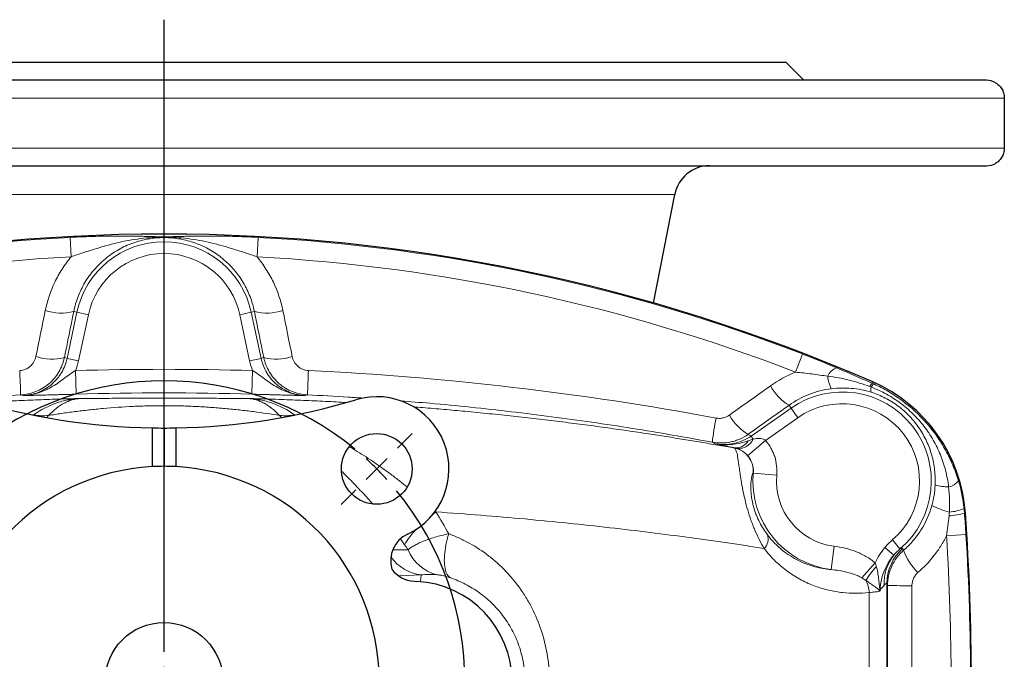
# Model space of a CAD drawing. Header units: millimetres. Extents: x -342 to 561, y -507 to 471.
# Tile 4 of 15: x -218 to -51, y -393 to -284. Entities that reach past the tile are written whole.
import ezdxf

# ---------------------------------------------------------------- set-up
doc = ezdxf.new("R2010")
doc.units = ezdxf.units.MM
doc.layers.add('FORMAT', color=7, linetype='Continuous')

# ---------------------------------------------------------------- blocks, each defined once
blk = doc.blocks.new('SW_CENTERMARKSYMBOL_2')
at = {"layer": 'FORMAT', "color": 0}
blk.add_line((0, 5), (0, 112.29), dxfattribs=at)
blk = doc.blocks.new('SW_CENTERMARKSYMBOL_3')
at = {"layer": 'FORMAT', "color": 0}
for p, q in [((-75.66, 3.54), (-78.14, 6.01)), ((3.54, 3.54), (6.01, 6.01)), ((-72.12, 0), (-73.89, 1.77)), ((-36.06, -31.06), (-36.06, 2.5)), ((0, 0), (1.77, 1.77)), ((0, 0), (-1.77, -1.77)), ((-72.12, 0), (-70.36, -1.77)), ((-68.59, -3.54), (-66.11, -6.01)), ((-3.54, -3.54), (-6.01, -6.01)), ((-36.06, -36.06), (-36.06, -33.56)), ((-41.06, -36.06), (-74.62, -36.06)), ((-36.06, -36.06), (-38.56, -36.06)), ((-36.06, -36.06), (-36.06, -38.56)), ((-36.06, -36.06), (-33.56, -36.06)), ((-31.06, -36.06), (2.5, -36.06)), ((-36.06, -41.06), (-36.06, -74.62)), ((-68.59, -68.59), (-66.11, -66.11)), ((-3.54, -68.59), (-6.01, -66.11)), ((-72.12, -72.12), (-70.36, -70.36)), ((0, -72.12), (-1.77, -70.36)), ((-72.12, -72.12), (-73.89, -73.89)), ((0, -72.12), (1.77, -73.89)), ((-75.66, -75.66), (-78.14, -78.14)), ((3.54, -75.66), (6.01, -78.14))]:
    blk.add_line(p, q, dxfattribs=at)
for start, end in [(50.6172, 129.3828), (132.1914, 135), (45, 47.8086), (42.1914, 45), (135, 137.8086), (140.6172, 219.3828), (320.6172, 39.3828), (222.1914, 225), (315, 317.8086), (225, 227.8086), (312.1914, 315), (230.6172, 309.3828)]:
    blk.add_arc((-36.06, -36.06), 51, start, end, dxfattribs=at)

msp = doc.modelspace()

# ---------------------------------------------------------------- linework, layer by layer
at = {"color": 7, "linetype": 'Continuous', "lineweight": 25}
for p, q in [((-88.47, -291.77), (-299.47, -291.77)), ((-85.47, -294.77), (-88.47, -291.77)), ((-54.47, -294.77), (-333.47, -294.77)), ((-51.47, -297.77), (-51.47, -306.27)), ((-333.47, -309.27), (-54.47, -309.27)), ((-110.94, -332.56), (-107.35, -314.12)), ((-195.97, -353.75), (-195.97, -360.32)), ((-193.97, -353.77), (-193.97, -360.27)), ((-191.97, -353.75), (-191.97, -360.32)), ((-151.56, -379.77), (-151.08, -379.79))]:
    msp.add_line(p, q, dxfattribs=at)
at = {"color": 8, "linetype": 'Continuous', "lineweight": 18}
for p, q in [((-336.46, -297.77), (-51.47, -297.77)), ((-51.47, -306.27), (-336.46, -306.27)), ((-107.35, -314.12), (-280.58, -314.12)), ((-209.73, -324.72), (-209.91, -321.43)), ((-193.97, -321.38), (-193.97, -321.31)), ((-178.2, -324.72), (-178.02, -321.43)), ((-208.75, -334.12), (-210.42, -341.95)), ((-208.75, -334.12), (-209.28, -334.01)), ((-208.75, -334.12), (-206.8, -334.54)), ((-208.46, -342.36), (-206.8, -334.54)), ((-179.18, -334.12), (-181.13, -334.54)), ((-179.47, -342.36), (-181.13, -334.54)), ((-179.18, -334.12), (-178.65, -334.01)), ((-179.18, -334.12), (-177.51, -341.95)), ((-210.42, -341.95), (-208.46, -342.36)), ((-177.51, -341.95), (-179.47, -342.36)), ((-86.88, -344.29), (-85.69, -341.21)), ((-208.97, -344.03), (-208.86, -348.03)), ((-178.96, -344.03), (-179.07, -348.03)), ((-73.79, -345.95), (-73.89, -346.17)), ((-73.79, -345.95), (-73.79, -345.95)), ((-218.29, -348.15), (-217.87, -348.27)), ((-169.64, -348.15), (-170.06, -348.27)), ((-94.42, -355.13), (-87.64, -350.38)), ((-87.64, -350.38), (-87.98, -349.9)), ((-87.64, -350.38), (-86.49, -352.02)), ((-216.09, -351.54), (-216.12, -351.56)), ((-213.87, -351.98), (-213.54, -351.64)), ((-174.05, -351.99), (-174.39, -351.64)), ((-86.49, -352.02), (-91.98, -355.86)), ((-94.42, -355.13), (-94.05, -355.65)), ((-100.5, -356.44), (-100.99, -356.18)), ((-97.26, -357.16), (-97.18, -357.14)), ((-95, -358.47), (-91.98, -355.86)), ((-94.04, -361.44), (-94.05, -361.44)), ((-94.04, -361.44), (-90.06, -361.79)), ((-148, -367.9), (-147.88, -368.01)), ((-58.08, -368.18), (-58.23, -368.2)), ((-58.08, -368.18), (-58.08, -368.18)), ((-61.27, -372.06), (-57.97, -371.86)), ((-153.17, -373.58), (-153.89, -372.6)), ((-80.84, -377.79), (-80.34, -373.82)), ((-69.17, -374.28), (-70.46, -372.76)), ((-70.21, -375.32), (-71.73, -374.04)), ((-68.71, -374.21), (-68.56, -374.52)), ((-75.65, -379.2), (-73.38, -376.67)), ((-150.38, -378.7), (-154.18, -378.85)), ((-150.38, -378.7), (-150.48, -379.83)), ((-71.38, -413.38), (-71.38, -380.16)), ((-74.39, -381.68), (-74.39, -411.85))]:
    msp.add_line(p, q, dxfattribs=at)
at = {"color": 8, "linetype": 'Continuous', "lineweight": 18, "flags": 128}
for points in [[(-148.39, -368.43), (-148.34, -368.39), (-147.88, -368.01)], [(-145.7, -371.72), (-145.83, -372.2), (-145.96, -372.68), (-146.07, -373.15), (-146.17, -373.62), (-146.25, -374.08), (-146.32, -374.53), (-146.37, -374.97), (-146.41, -375.4), (-146.43, -375.81), (-146.44, -376.21), (-146.43, -376.58), (-146.41, -376.94), (-146.37, -377.28), (-146.32, -377.6), (-146.25, -377.89), (-146.17, -378.16), (-146.07, -378.4), (-145.96, -378.62), (-145.84, -378.81), (-145.7, -378.97), (-145.56, -379.1), (-145.4, -379.2)], [(-71.27, -380.5), (-71.29, -380.43), (-71.38, -380.16)]]:
    msp.add_lwpolyline(points, dxfattribs=at)
at = {"color": 7, "linetype": 'Continuous', "lineweight": 25}
for centre, radius in [((-157.9, -360.71), 6), ((-193.97, -396.77), 10)]:
    msp.add_circle(centre, radius, dxfattribs=at)
for centre, radius, start, end in [((-54.47, -297.77), 3, 60.0029, 90), ((-54.47, -306.27), 3, 270, 300.0294), ((-101.47, -315.27), 6, 90, 169), ((-193.97, -621.17), 300.31, 66.4115, 113.5885), ((-84.32, -370.06), 26.31, 4.0947, 66.4115), ((-193.97, -240.96), 112.81, 253.2398, 268.9841), ((-193.97, -240.96), 112.81, 271.0159, 286.7602), ((-157.9, -360.71), 12.25, 295.2501, 106.7602), ((-193.97, -240.96), 112.81, 268.9841, 270), ((-193.97, -240.96), 112.81, 270, 271.0159), ((-193.97, -396.77), 36.5, 93.1411, 266.8589), ((-193.97, -396.77), 36.5, 90, 93.1411), ((-193.97, -396.77), 36.5, 86.8589, 90), ((-193.97, -396.77), 36.5, 273.1411, 86.8589), ((-457.37, -396.77), 400.31, 355.9053, 4.0947), ((-150.54, -376.31), 5, 115.2501, 196.3985), ((-151.3, -374.77), 5, 216.1056, 267), ((-151.97, -396.77), 17, 273, 87)]:
    msp.add_arc(centre, radius, start, end, dxfattribs=at)
at = {"color": 8, "linetype": 'Continuous', "lineweight": 18}
for centre, radius, start, end in [((-193.97, -621.17), 300.31, 66.4115, 113.5885), ((-193.97, -621.17), 300.17, 93.0444, 111.1435), ((-193.97, -337.27), 15.12, 12, 168), ((-193.97, -621.17), 300.17, 68.8565, 86.9556), ((-193.97, -621.17), 296.87, 93.0444, 111.1435), ((-193.97, -337.27), 13.12, 12, 168), ((-193.97, -621.17), 296.87, 68.8565, 86.9556), ((-211.4, -325.68), 8.59, 251.648, 284.267), ((-176.53, -325.68), 8.59, 255.733, 288.352), ((-212.98, -333.48), 8.6, 251.6658, 284.2321), ((-174.95, -333.48), 8.6, 255.7679, 288.3342), ((-193.97, -852.27), 508.46, 88.3085, 91.6915), ((-79.15, -345.89), 2.43, 107.8825, 158.3993), ((-364.5, -351.9), 146.26, 1.4723, 3.0909), ((-23.43, -351.9), 146.26, 176.9091, 178.5277), ((-75.06, -344.35), 6.38, 185.7269, 205.5377), ((-83.19, -342.11), 9.15, 209.6043, 238.4653), ((-72.57, -347.49), 1.86, 135.0336, 156.337), ((-72.54, -347.29), 1.56, 163.1087, 195.6003), ((-72.57, -347.5), 1.6, 131.0636, 155.4694), ((-84.32, -370.06), 26.31, 4.0947, 66.4115), ((-193.97, -852.27), 504.46, 88.3085, 91.6915), ((-78.97, -362.77), 15.12, 310.3894, 125), ((-78.97, -362.77), 13.12, 310.3894, 125), ((-214.48, -342.41), 9.28, 259.9569, 275.767), ((-173.45, -342.41), 9.28, 264.233, 280.0431), ((-61.78, -360.17), 39.41, 168.1612, 174.1869), ((-90.09, -347.03), 9.21, 209.6646, 238.2455), ((-96.56, -354.5), 2.76, 265.1823, 335.2976), ((-98.04, -361.09), 4, 354.9895, 78.8991), ((-97.02, -354.66), 2.49, 266.316, 328.96), ((-78.97, -362.77), 15.13, 174.96, 262.902), ((-78.97, -362.77), 11.14, 174.96, 262.902), ((-60.7, -353.35), 10.42, 256.0811, 268.7972), ((-61.53, -360.95), 2.89, 282.2516, 322.3465), ((-57.67, -354.94), 13.45, 243.0691, 256.5811), ((-61.08, -359.66), 9, 271.4815, 288.4466), ((-61.13, -360.92), 7.11, 272.7253, 293.511), ((-457.37, -396.77), 400.31, 355.9053, 4.0947), ((-143.35, -378.98), 11.21, 133.9098, 151.1957), ((-93.8, -372.59), 2.27, 314.6346, 18.4498), ((-457.37, -396.77), 396.87, 356.431, 3.569), ((-457.37, -396.77), 400.17, 356.431, 3.569), ((-149.51, -371.42), 7.33, 215.2119, 263.1466), ((-145.85, -371.61), 7.3, 202.8034, 254.7893), ((-64.11, -380.09), 7.74, 142.0045, 182.6917), ((-63.39, -380.17), 7.99, 131.7818, 179.9304), ((-59.48, -371.33), 9.62, 199.3441, 226.3851), ((-63.39, -386.37), 13.37, 137.0344, 149.7049), ((-79.47, -381.92), 5.08, 2.6855, 26.957), ((-67.98, -240.12), 140.41, 268.6565, 270.3426)]:
    msp.add_arc(centre, radius, start, end, dxfattribs=at)
for centre, major_axis, ratio, start_param, end_param in [((-358.08, -817.38), (516.21, -109.72), 0.942905, 1.484308, 1.485203), ((-29.85, -817.38), (516.21, 109.72), 0.942905, 1.656389, 1.657284), ((-273.89, -738.13), (-253.72, 362.35), 0.942905, 5.209095, 5.210442), ((-84.37, -397.82), (12.98, 17.67), 0.038842, 0.215972, 0.371353)]:
    msp.add_ellipse(centre, major_axis=major_axis, ratio=ratio, start_param=start_param, end_param=end_param, dxfattribs=at)
at = {"color": 7, "linetype": 'Continuous', "lineweight": 25}
for points, knots in [([(-52.97, -295.17), (-52.77, -295.28), (-52.59, -295.42), (-52.33, -295.66), (-52.24, -295.75), (-52.09, -295.94), (-52.01, -296.05), (-51.87, -296.27), (-51.8, -296.38), (-51.69, -296.63), (-51.64, -296.77), (-51.56, -297.04), (-51.53, -297.18), (-51.48, -297.47), (-51.47, -297.62), (-51.47, -297.77)], [0, 0, 0, 0, 0.25, 0.25, 0.375, 0.375, 0.5, 0.5, 0.625, 0.625, 0.75, 0.75, 0.875, 0.875, 1, 1, 1, 1]), ([(-51.47, -306.27), (-51.47, -306.42), (-51.48, -306.57), (-51.53, -306.85), (-51.56, -307), (-51.64, -307.27), (-51.69, -307.4), (-51.8, -307.65), (-51.87, -307.77), (-52.08, -308.1), (-52.24, -308.29), (-52.58, -308.62), (-52.77, -308.75), (-52.97, -308.87)], [0, 0, 0, 0, 0.125, 0.125, 0.25, 0.25, 0.375, 0.375, 0.5, 0.5, 0.75, 0.75, 1, 1, 1, 1]), ([(-72.56, -381.34), (-72.57, -381.38), (-72.58, -381.41), (-72.62, -381.46), (-72.64, -381.47), (-72.66, -381.48)], [0, 0, 0, 0, 0.5, 0.5, 1, 1, 1, 1]), ([(-72.56, -381.34), (-72.55, -381.29), (-72.54, -381.24), (-72.53, -381.19), (-72.53, -381.18), (-72.53, -381.17), (-72.53, -381.17)], [0.0001474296, 0.0001474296, 0.0001474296, 0.0001474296, 0.0003204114, 0.0003204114, 0.0003204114, 0.0003399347, 0.0003399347, 0.0003399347, 0.0003399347])]:
    msp.add_open_spline(points, degree=3, knots=knots, dxfattribs=at)
at = {"color": 8, "linetype": 'Continuous', "lineweight": 18}
for points, knots in [([(-193.97, -321.31), (-194.15, -321.31), (-194.33, -321.31), (-194.68, -321.31), (-194.85, -321.31), (-195.34, -321.3), (-195.65, -321.29), (-196.27, -321.27), (-196.58, -321.26), (-197.19, -321.25), (-197.49, -321.24), (-198.41, -321.23), (-199.04, -321.22), (-200.3, -321.2), (-200.94, -321.2), (-202.89, -321.2), (-204.22, -321.22), (-206.31, -321.27), (-207.01, -321.3), (-208.46, -321.35), (-209.18, -321.39), (-209.91, -321.43)], [0, 0, 0, 0, 0.03125, 0.03125, 0.0625, 0.0625, 0.125, 0.125, 0.1875, 0.1875, 0.25, 0.25, 0.375, 0.375, 0.5, 0.5, 0.75, 0.75, 0.875, 0.875, 1, 1, 1, 1]), ([(-209.73, -324.72), (-209.08, -324.49), (-208.43, -324.27), (-207.12, -323.84), (-206.47, -323.63), (-204.52, -323.03), (-203.22, -322.66), (-201.27, -322.2), (-200.62, -322.06), (-199.31, -321.82), (-198.65, -321.71), (-197.34, -321.55), (-196.68, -321.48), (-195.67, -321.42), (-195.33, -321.4), (-194.65, -321.38), (-194.31, -321.38), (-193.97, -321.38)], [0, 0, 0, 0, 0.125, 0.125, 0.25, 0.25, 0.5, 0.5, 0.625, 0.625, 0.75, 0.75, 0.875, 0.875, 0.9375, 0.9375, 1, 1, 1, 1]), ([(-209.28, -334.01), (-209.11, -333.14), (-208.86, -332.29), (-208.23, -330.65), (-207.85, -329.86), (-207.16, -328.71), (-206.92, -328.33), (-206.4, -327.61), (-206.12, -327.26), (-205.26, -326.25), (-204.62, -325.62), (-203.23, -324.47), (-202.49, -323.96), (-200.94, -323.08), (-200.12, -322.7), (-198.41, -322.08), (-197.54, -321.85), (-195.77, -321.54), (-194.88, -321.46), (-193.05, -321.46), (-192.15, -321.54), (-190.82, -321.77), (-190.38, -321.87), (-189.51, -322.1), (-189.07, -322.24), (-187.8, -322.7), (-186.98, -323.08), (-185.44, -323.96), (-184.7, -324.47), (-183.31, -325.62), (-182.67, -326.25), (-181.52, -327.6), (-181, -328.32), (-180.08, -329.86), (-179.7, -330.65), (-179.07, -332.29), (-178.82, -333.14), (-178.65, -334.01)], [0, 0, 0, 0, 0.0625, 0.0625, 0.125, 0.125, 0.15625, 0.15625, 0.1875, 0.1875, 0.25, 0.25, 0.3125, 0.3125, 0.375, 0.375, 0.4375, 0.4375, 0.5, 0.5, 0.5625, 0.5625, 0.59375, 0.59375, 0.625, 0.625, 0.6875, 0.6875, 0.75, 0.75, 0.8125, 0.8125, 0.875, 0.875, 0.9375, 0.9375, 1, 1, 1, 1]), ([(-193.97, -321.31), (-193.78, -321.31), (-193.6, -321.31), (-193.25, -321.31), (-193.08, -321.31), (-192.59, -321.3), (-192.28, -321.29), (-191.66, -321.27), (-191.35, -321.26), (-190.74, -321.25), (-190.44, -321.24), (-189.52, -321.23), (-188.9, -321.22), (-187.63, -321.2), (-186.99, -321.2), (-185.04, -321.2), (-183.71, -321.22), (-181.62, -321.27), (-180.92, -321.3), (-179.47, -321.35), (-178.75, -321.39), (-178.02, -321.43)], [0, 0, 0, 0, 0.03125, 0.03125, 0.0625, 0.0625, 0.125, 0.125, 0.1875, 0.1875, 0.25, 0.25, 0.375, 0.375, 0.5, 0.5, 0.75, 0.75, 0.875, 0.875, 1, 1, 1, 1]), ([(-178.2, -324.72), (-178.85, -324.49), (-179.51, -324.27), (-180.81, -323.84), (-181.46, -323.63), (-183.41, -323.03), (-184.71, -322.66), (-186.66, -322.2), (-187.31, -322.06), (-188.62, -321.82), (-189.28, -321.71), (-190.59, -321.55), (-191.25, -321.48), (-192.26, -321.42), (-192.6, -321.4), (-193.28, -321.38), (-193.62, -321.38), (-193.97, -321.38)], [0, 0, 0, 0, 0.125, 0.125, 0.25, 0.25, 0.5, 0.5, 0.625, 0.625, 0.75, 0.75, 0.875, 0.875, 0.9375, 0.9375, 1, 1, 1, 1]), ([(-209.73, -324.72), (-210.28, -325.37), (-210.78, -326.06), (-211.48, -327.15), (-211.7, -327.52), (-212.12, -328.26), (-212.31, -328.64), (-213.23, -330.55), (-213.77, -332.16), (-214.11, -333.84)], [0, 0, 0, 0, 0.25, 0.25, 0.375, 0.375, 0.5, 0.5, 1, 1, 1, 1]), ([(-178.2, -324.72), (-177.65, -325.37), (-177.15, -326.06), (-176.45, -327.15), (-176.23, -327.52), (-175.81, -328.26), (-175.62, -328.64), (-174.7, -330.55), (-174.16, -332.16), (-173.82, -333.84)], [0, 0, 0, 0, 0.25, 0.25, 0.375, 0.375, 0.5, 0.5, 1, 1, 1, 1]), ([(-215.69, -341.64), (-215.75, -341.96), (-215.87, -342.26), (-216.2, -342.83), (-216.4, -343.08), (-216.9, -343.52), (-217.18, -343.69), (-217.8, -343.93), (-218.12, -344), (-218.45, -344.02)], [0, 0, 0, 0, 0.25, 0.25, 0.5, 0.5, 0.75, 0.75, 1, 1, 1, 1]), ([(-218.29, -348.15), (-217.4, -348.1), (-216.55, -347.92), (-214.91, -347.27), (-214.17, -346.82), (-212.83, -345.67), (-212.26, -345.01), (-211.37, -343.49), (-211.05, -342.68), (-210.87, -341.81)], [0, 0, 0, 0, 0.25, 0.25, 0.5, 0.5, 0.75, 0.75, 1, 1, 1, 1]), ([(-210.42, -341.95), (-210.51, -342.38), (-210.64, -342.81), (-210.96, -343.62), (-211.15, -344.01), (-211.49, -344.57), (-211.61, -344.76), (-211.86, -345.11), (-212, -345.29), (-212.42, -345.79), (-212.73, -346.1), (-213.23, -346.52), (-213.4, -346.65), (-213.76, -346.91), (-213.94, -347.03), (-214.51, -347.37), (-214.9, -347.56), (-215.71, -347.88), (-216.13, -348.01), (-216.99, -348.19), (-217.43, -348.25), (-217.87, -348.27)], [0, 0, 0, 0, 0.125, 0.125, 0.25, 0.25, 0.3125, 0.3125, 0.375, 0.375, 0.5, 0.5, 0.5625, 0.5625, 0.625, 0.625, 0.75, 0.75, 0.875, 0.875, 1, 1, 1, 1]), ([(-177.51, -341.95), (-177.42, -342.38), (-177.29, -342.81), (-176.97, -343.62), (-176.78, -344.01), (-176.44, -344.57), (-176.32, -344.76), (-176.07, -345.11), (-175.93, -345.29), (-175.51, -345.79), (-175.2, -346.1), (-174.7, -346.52), (-174.53, -346.65), (-174.17, -346.91), (-173.99, -347.03), (-173.42, -347.37), (-173.03, -347.56), (-172.22, -347.88), (-171.8, -348.01), (-170.94, -348.19), (-170.5, -348.25), (-170.06, -348.27)], [0, 0, 0, 0, 0.125, 0.125, 0.25, 0.25, 0.3125, 0.3125, 0.375, 0.375, 0.5, 0.5, 0.5625, 0.5625, 0.625, 0.625, 0.75, 0.75, 0.875, 0.875, 1, 1, 1, 1]), ([(-169.64, -348.15), (-170.53, -348.1), (-171.38, -347.92), (-173.02, -347.27), (-173.76, -346.82), (-175.1, -345.67), (-175.67, -345.01), (-176.56, -343.49), (-176.88, -342.68), (-177.06, -341.81)], [0, 0, 0, 0, 0.25, 0.25, 0.5, 0.5, 0.75, 0.75, 1, 1, 1, 1]), ([(-172.24, -341.64), (-172.18, -341.96), (-172.06, -342.26), (-171.73, -342.83), (-171.53, -343.08), (-171.03, -343.52), (-170.75, -343.69), (-170.13, -343.93), (-169.81, -344), (-169.48, -344.02)], [0, 0, 0, 0, 0.25, 0.25, 0.5, 0.5, 0.75, 0.75, 1, 1, 1, 1]), ([(-79.9, -343.57), (-79.4, -343.78), (-78.91, -343.99), (-77.91, -344.42), (-77.41, -344.64), (-75.91, -345.29), (-74.9, -345.73), (-73.89, -346.17)], [0, 0, 0, 0, 0.25, 0.25, 0.5, 0.5, 1, 1, 1, 1]), ([(-208.97, -344.03), (-209.34, -344.25), (-209.69, -344.48), (-210.38, -344.97), (-210.71, -345.22), (-211.39, -345.71), (-211.72, -345.96), (-212.41, -346.42), (-212.77, -346.64), (-213.49, -347.05), (-213.86, -347.24), (-214.62, -347.57), (-215.01, -347.72), (-215.81, -347.97), (-216.21, -348.06), (-216.83, -348.17), (-217.04, -348.2), (-217.45, -348.25), (-217.66, -348.26), (-217.87, -348.27)], [0, 0, 0, 0, 0.125, 0.125, 0.25, 0.25, 0.375, 0.375, 0.5, 0.5, 0.625, 0.625, 0.75, 0.75, 0.875, 0.875, 0.9375, 0.9375, 1, 1, 1, 1]), ([(-178.96, -344.03), (-178.59, -344.25), (-178.24, -344.48), (-177.55, -344.97), (-177.22, -345.22), (-176.54, -345.71), (-176.21, -345.96), (-175.52, -346.42), (-175.16, -346.64), (-174.44, -347.05), (-174.07, -347.24), (-173.31, -347.57), (-172.92, -347.72), (-172.12, -347.97), (-171.72, -348.06), (-171.1, -348.17), (-170.89, -348.2), (-170.48, -348.25), (-170.27, -348.26), (-170.06, -348.27)], [0, 0, 0, 0, 0.125, 0.125, 0.25, 0.25, 0.375, 0.375, 0.5, 0.5, 0.625, 0.625, 0.75, 0.75, 0.875, 0.875, 0.9375, 0.9375, 1, 1, 1, 1]), ([(-169.48, -344.02), (-157.87, -344.57), (-146.3, -345.53), (-123.26, -348.22), (-111.78, -349.95), (-100.35, -352.08)], [0, 0, 0, 0, 0.5, 0.5, 1, 1, 1, 1]), ([(-81.41, -344.99), (-82.32, -344.84), (-83.23, -344.71), (-85.05, -344.48), (-85.96, -344.38), (-86.88, -344.29)], [0, 0, 0, 0, 0.5, 0.5, 1, 1, 1, 1]), ([(-74.28, -346.74), (-75.43, -346.31), (-76.6, -345.94), (-78.38, -345.49), (-78.98, -345.36), (-80.19, -345.14), (-80.8, -345.05), (-81.41, -344.99)], [0, 0, 0, 0, 0.5, 0.5, 0.75, 0.75, 1, 1, 1, 1]), ([(-80.82, -347.11), (-81.47, -347.19), (-82.11, -347.31), (-83.38, -347.63), (-84, -347.83), (-85.8, -348.54), (-86.92, -349.15), (-87.98, -349.9)], [0, 0, 0, 0, 0.25, 0.25, 0.5, 0.5, 1, 1, 1, 1]), ([(-74.04, -347.71), (-74.59, -347.53), (-75.15, -347.39), (-76.27, -347.17), (-76.84, -347.09), (-78.53, -346.94), (-79.66, -346.96), (-80.82, -347.11)], [0, 0, 0, 0, 0.25, 0.25, 0.5, 0.5, 1, 1, 1, 1]), ([(-60.92, -363.77), (-61.03, -362.83), (-61.2, -361.91), (-61.66, -360.1), (-61.95, -359.21), (-62.48, -357.9), (-62.67, -357.47), (-63.08, -356.62), (-63.31, -356.21), (-64.01, -354.99), (-64.52, -354.21), (-65.38, -353.1), (-65.68, -352.74), (-66.3, -352.04), (-66.63, -351.7), (-67.64, -350.71), (-68.35, -350.1), (-69.85, -348.98), (-70.63, -348.48), (-71.87, -347.8), (-72.29, -347.59), (-73.15, -347.19), (-73.59, -347), (-74.03, -346.84)], [0, 0, 0, 0, 0.125, 0.125, 0.25, 0.25, 0.3125, 0.3125, 0.375, 0.375, 0.5, 0.5, 0.5625, 0.5625, 0.625, 0.625, 0.75, 0.75, 0.875, 0.875, 0.9375, 0.9375, 1, 1, 1, 1]), ([(-73.62, -346.29), (-72.76, -346.68), (-71.92, -347.12), (-70.29, -348.08), (-69.51, -348.6), (-67.26, -350.28), (-65.89, -351.54), (-64.33, -353.32), (-64.03, -353.68), (-63.45, -354.42), (-63.17, -354.8), (-62.37, -355.94), (-61.88, -356.73), (-60.98, -358.36), (-60.57, -359.2), (-59.84, -360.93), (-59.52, -361.81), (-59.25, -362.71)], [0, 0, 0, 0, 0.125, 0.125, 0.25, 0.25, 0.5, 0.5, 0.5625, 0.5625, 0.625, 0.625, 0.75, 0.75, 0.875, 0.875, 1, 1, 1, 1]), ([(-227.64, -348.69), (-226.83, -348.64), (-223.71, -348.42), (-220.59, -348.26), (-218.29, -348.15)], [0, 0, 0, 0, 0.259928, 1, 1, 1, 1]), ([(-208.22, -348.76), (-209.48, -348.8), (-212, -348.86), (-215.75, -349), (-219.47, -349.15), (-222.52, -349.3), (-224.31, -349.4), (-224.87, -349.44)], [0, 0, 0, 0, 0.223993, 0.448069, 0.672174, 0.896251, 1, 1, 1, 1]), ([(-208.86, -348.03), (-209.8, -348.06), (-210.7, -348.08), (-211.79, -348.11), (-212.01, -348.12), (-212.43, -348.13), (-212.64, -348.14), (-213.24, -348.15), (-213.63, -348.16), (-214.37, -348.18), (-214.73, -348.19), (-215.41, -348.21), (-215.74, -348.22), (-216.37, -348.23), (-216.68, -348.24), (-217.13, -348.25), (-217.28, -348.26), (-217.5, -348.26), (-217.58, -348.26), (-217.72, -348.27), (-217.8, -348.27), (-217.87, -348.27)], [0, 0, 0, 0, 0.25, 0.25, 0.3125, 0.3125, 0.375, 0.375, 0.5, 0.5, 0.625, 0.625, 0.75, 0.75, 0.875, 0.875, 0.9375, 0.9375, 0.96875, 0.96875, 1, 1, 1, 1]), ([(-216.09, -351.54), (-214.87, -350.67), (-213.61, -350.01), (-211.96, -349.43), (-211.63, -349.33), (-210.96, -349.15), (-210.62, -349.07), (-209.94, -348.94), (-209.6, -348.89), (-209.09, -348.83), (-208.91, -348.81), (-208.57, -348.78), (-208.4, -348.77), (-208.22, -348.76)], [0, 0, 0, 0, 0.5, 0.5, 0.625, 0.625, 0.75, 0.75, 0.875, 0.875, 0.9375, 0.9375, 1, 1, 1, 1]), ([(-213.54, -351.64), (-212.68, -350.73), (-211.8, -350.04), (-210.69, -349.44), (-210.46, -349.34), (-210.01, -349.15), (-209.79, -349.07), (-209.34, -348.94), (-209.11, -348.88), (-208.78, -348.82), (-208.67, -348.81), (-208.45, -348.78), (-208.33, -348.77), (-208.22, -348.76)], [0, 0, 0, 0, 0.5, 0.5, 0.625, 0.625, 0.75, 0.75, 0.875, 0.875, 0.9375, 0.9375, 1, 1, 1, 1]), ([(-179.71, -348.76), (-180.63, -348.76), (-181.6, -348.75), (-183.14, -348.74), (-183.67, -348.74), (-184.76, -348.73), (-185.33, -348.73), (-186.51, -348.73), (-187.11, -348.73), (-188.37, -348.72), (-189.01, -348.72), (-190.37, -348.72), (-191.06, -348.72), (-192.12, -348.72), (-192.48, -348.72), (-193.2, -348.72), (-193.57, -348.72), (-194.66, -348.72), (-195.38, -348.72), (-196.45, -348.72), (-196.81, -348.72), (-197.5, -348.72), (-197.84, -348.72), (-198.85, -348.72), (-199.5, -348.72), (-200.77, -348.73), (-201.38, -348.73), (-203.15, -348.73), (-204.24, -348.74), (-205.8, -348.75), (-206.3, -348.75), (-207.28, -348.76), (-207.76, -348.76), (-208.22, -348.76)], [0, 0, 0, 0, 0.125, 0.125, 0.1875, 0.1875, 0.25, 0.25, 0.3125, 0.3125, 0.375, 0.375, 0.4375, 0.4375, 0.46875, 0.46875, 0.5, 0.5, 0.5625, 0.5625, 0.59375, 0.59375, 0.625, 0.625, 0.6875, 0.6875, 0.75, 0.75, 0.875, 0.875, 0.9375, 0.9375, 1, 1, 1, 1]), ([(-174.39, -351.64), (-175.25, -350.73), (-176.13, -350.04), (-177.24, -349.44), (-177.47, -349.34), (-177.92, -349.15), (-178.14, -349.07), (-178.59, -348.94), (-178.82, -348.88), (-179.15, -348.82), (-179.26, -348.81), (-179.48, -348.78), (-179.6, -348.77), (-179.71, -348.76)], [0, 0, 0, 0, 0.5, 0.5, 0.625, 0.625, 0.75, 0.75, 0.875, 0.875, 0.9375, 0.9375, 1, 1, 1, 1]), ([(-171.84, -351.54), (-173.06, -350.67), (-174.32, -350.01), (-175.97, -349.43), (-176.3, -349.33), (-176.97, -349.15), (-177.31, -349.07), (-177.99, -348.94), (-178.33, -348.89), (-178.84, -348.83), (-179.02, -348.81), (-179.36, -348.78), (-179.53, -348.77), (-179.71, -348.76)], [0, 0, 0, 0, 0.5, 0.5, 0.625, 0.625, 0.75, 0.75, 0.875, 0.875, 0.9375, 0.9375, 1, 1, 1, 1]), ([(-179.71, -348.76), (-178.45, -348.8), (-175.93, -348.86), (-172.18, -349), (-168.46, -349.15), (-165.41, -349.3), (-163.61, -349.4), (-163.03, -349.44)], [0, 0, 0, 0, 0.223684, 0.447452, 0.671248, 0.895017, 1, 1, 1, 1]), ([(-179.07, -348.03), (-178.13, -348.06), (-177.23, -348.08), (-176.14, -348.11), (-175.92, -348.12), (-175.5, -348.13), (-175.29, -348.14), (-174.69, -348.15), (-174.3, -348.16), (-173.56, -348.18), (-173.2, -348.19), (-172.52, -348.21), (-172.19, -348.22), (-171.56, -348.23), (-171.25, -348.24), (-170.8, -348.25), (-170.65, -348.26), (-170.43, -348.26), (-170.35, -348.26), (-170.21, -348.27), (-170.13, -348.27), (-170.06, -348.27)], [0, 0, 0, 0, 0.25, 0.25, 0.3125, 0.3125, 0.375, 0.375, 0.5, 0.5, 0.625, 0.625, 0.75, 0.75, 0.875, 0.875, 0.9375, 0.9375, 0.96875, 0.96875, 1, 1, 1, 1]), ([(-160.29, -348.69), (-161.1, -348.64), (-164.22, -348.42), (-167.34, -348.26), (-169.64, -348.15)], [0, 0, 0, 0, 0.259928, 1, 1, 1, 1]), ([(-63.21, -363.46), (-63.17, -362.6), (-63.2, -361.74), (-63.39, -360.05), (-63.55, -359.21), (-64.01, -357.55), (-64.31, -356.75), (-65.03, -355.22), (-65.44, -354.48), (-66.17, -353.41), (-66.43, -353.06), (-66.96, -352.4), (-67.25, -352.08), (-68.13, -351.15), (-68.77, -350.58), (-69.81, -349.8), (-70.17, -349.55), (-70.9, -349.1), (-71.28, -348.88), (-72.42, -348.3), (-73.22, -347.97), (-74.04, -347.71)], [0, 0, 0, 0, 0.125, 0.125, 0.25, 0.25, 0.375, 0.375, 0.5, 0.5, 0.5625, 0.5625, 0.625, 0.625, 0.75, 0.75, 0.8125, 0.8125, 0.875, 0.875, 1, 1, 1, 1]), ([(-213.54, -351.64), (-212.83, -351.52), (-212.09, -351.41), (-210.6, -351.19), (-209.85, -351.09), (-208.3, -350.89), (-207.52, -350.79), (-205.92, -350.62), (-205.1, -350.53), (-202.62, -350.31), (-200.93, -350.19), (-198.33, -350.06), (-197.46, -350.03), (-195.7, -349.99), (-194.82, -349.98), (-193.06, -349.98), (-192.18, -349.99), (-190.43, -350.03), (-189.56, -350.07), (-187.83, -350.15), (-186.97, -350.2), (-185.27, -350.32), (-184.44, -350.39), (-182.79, -350.54), (-181.98, -350.62), (-180.38, -350.8), (-179.59, -350.89), (-177.27, -351.19), (-175.8, -351.41), (-174.39, -351.64)], [0, 0, 0, 0, 0.0625, 0.0625, 0.125, 0.125, 0.1875, 0.1875, 0.25, 0.25, 0.375, 0.375, 0.4375, 0.4375, 0.5, 0.5, 0.5625, 0.5625, 0.625, 0.625, 0.6875, 0.6875, 0.75, 0.75, 0.8125, 0.8125, 0.875, 0.875, 1, 1, 1, 1]), ([(-100.99, -356.18), (-103.25, -355.76), (-107.78, -354.94), (-114.58, -353.81), (-121.41, -352.77), (-128.24, -351.83), (-135.1, -350.98), (-141.99, -350.22), (-148.23, -349.61), (-152.19, -349.3), (-153.83, -349.16)], [0, 0, 0, 0, 0.1293823, 0.2587831, 0.3881899, 0.5175906, 0.6469729, 0.7769739, 0.9069935, 1, 1, 1, 1]), ([(-151.63, -350.19), (-151.12, -350.23), (-149.39, -350.37), (-146.49, -350.61), (-142.73, -350.95), (-138.83, -351.33), (-134.78, -351.76), (-130.79, -352.21), (-126.86, -352.68), (-123, -353.17), (-119.19, -353.68), (-115.45, -354.21), (-111.99, -354.73), (-108.78, -355.23), (-105.82, -355.7), (-102.91, -356.18), (-100.05, -356.67), (-98.19, -357), (-97.26, -357.16)], [0, 0, 0, 0, 0.025587, 0.085843, 0.146075, 0.216174, 0.286297, 0.35642, 0.42652, 0.496618, 0.56674, 0.636861, 0.70696, 0.765554, 0.824169, 0.882791, 0.941406, 1, 1, 1, 1]), ([(-100.35, -352.08), (-100.16, -352.12), (-99.95, -352.14), (-99.56, -352.13), (-99.36, -352.11), (-98.98, -352.02), (-98.79, -351.96), (-98.43, -351.8), (-98.26, -351.7), (-98.09, -351.58)], [0, 0, 0, 0, 0.25, 0.25, 0.5, 0.5, 0.75, 0.75, 1, 1, 1, 1]), ([(-94.94, -354.86), (-95.38, -355.16), (-95.83, -355.42), (-96.56, -355.74), (-96.81, -355.84), (-97.31, -356), (-97.57, -356.07), (-98.34, -356.24), (-98.87, -356.3), (-99.93, -356.32), (-100.46, -356.27), (-100.99, -356.18)], [0, 0, 0, 0, 0.25, 0.25, 0.375, 0.375, 0.5, 0.5, 0.75, 0.75, 1, 1, 1, 1]), ([(-100.5, -356.44), (-100.24, -356.49), (-99.97, -356.52), (-99.44, -356.57), (-99.17, -356.58), (-98.37, -356.57), (-97.85, -356.51), (-96.81, -356.29), (-96.29, -356.12), (-95.32, -355.7), (-94.86, -355.44), (-94.42, -355.13)], [0, 0, 0, 0, 0.125, 0.125, 0.25, 0.25, 0.5, 0.5, 0.75, 0.75, 1, 1, 1, 1]), ([(-94.05, -355.65), (-93.71, -355.59), (-93.36, -355.54), (-92.83, -355.56), (-92.65, -355.58), (-92.3, -355.67), (-92.12, -355.74), (-91.98, -355.86)], [0, 0, 0, 0, 0.5, 0.5, 0.75, 0.75, 1, 1, 1, 1]), ([(-162.55, -356.92), (-162.23, -357.11), (-161.4, -357.61), (-160.09, -358.44), (-158.57, -359.44), (-157.05, -360.5), (-155.51, -361.62), (-154.08, -362.71), (-153.17, -363.44), (-152.76, -363.77)], [0, 0, 0, 0, 0.094419, 0.242057, 0.389372, 0.547897, 0.706723, 0.865692, 1, 1, 1, 1]), ([(-94.89, -355.94), (-95.79, -356.25), (-96.71, -356.47), (-98.12, -356.61), (-98.6, -356.62), (-99.32, -356.59), (-99.55, -356.57), (-99.91, -356.53), (-100.03, -356.52), (-100.27, -356.48), (-100.38, -356.46), (-100.5, -356.44)], [0, 0, 0, 0, 0.5, 0.5, 0.75, 0.75, 0.875, 0.875, 0.9375, 0.9375, 1, 1, 1, 1]), ([(-97.18, -357.14), (-97.81, -357.01), (-98.39, -356.89), (-99.47, -356.65), (-99.99, -356.55), (-100.5, -356.44)], [0, 0, 0, 0, 0.5, 0.5, 1, 1, 1, 1]), ([(-92.21, -374.2), (-92.78, -373.24), (-93.3, -372.22), (-93.89, -370.82), (-94.01, -370.54), (-94.23, -369.97), (-94.33, -369.69), (-94.64, -368.82), (-94.83, -368.24), (-95.16, -367.09), (-95.31, -366.53), (-95.57, -365.43), (-95.69, -364.91), (-95.84, -364.16), (-95.88, -363.91), (-95.97, -363.44), (-96.01, -363.21), (-96.12, -362.54), (-96.19, -362.13), (-96.3, -361.35), (-96.35, -360.99), (-96.45, -360.33), (-96.49, -360.02), (-96.57, -359.47), (-96.6, -359.21), (-96.68, -358.75), (-96.71, -358.54), (-96.82, -357.99), (-96.9, -357.72), (-97.07, -357.32), (-97.16, -357.21), (-97.26, -357.16)], [0, 0, 0, 0, 0.125, 0.125, 0.15625, 0.15625, 0.1875, 0.1875, 0.25, 0.25, 0.3125, 0.3125, 0.375, 0.375, 0.40625, 0.40625, 0.4375, 0.4375, 0.5, 0.5, 0.5625, 0.5625, 0.625, 0.625, 0.6875, 0.6875, 0.75, 0.75, 0.875, 0.875, 1, 1, 1, 1]), ([(-95, -358.47), (-95.08, -358.38), (-95.16, -358.3), (-95.32, -358.14), (-95.4, -358.06), (-95.57, -357.93), (-95.65, -357.86), (-95.81, -357.75), (-95.89, -357.69), (-96.11, -357.55), (-96.26, -357.47), (-96.54, -357.34), (-96.67, -357.29), (-96.79, -357.25)], [0, 0, 0, 0, 0.125, 0.125, 0.25, 0.25, 0.375, 0.375, 0.5, 0.5, 0.75, 0.75, 1, 1, 1, 1]), ([(-91.98, -355.86), (-91.62, -356.27), (-91.32, -356.7), (-90.93, -357.39), (-90.81, -357.63), (-90.59, -358.12), (-90.5, -358.37), (-90.25, -359.14), (-90.14, -359.65), (-90.02, -360.71), (-90.01, -361.25), (-90.06, -361.79)], [0, 0, 0, 0, 0.25, 0.25, 0.375, 0.375, 0.5, 0.5, 0.75, 0.75, 1, 1, 1, 1]), ([(-94.04, -361.44), (-94.02, -361.17), (-94.02, -360.9), (-94.08, -360.37), (-94.14, -360.11), (-94.3, -359.6), (-94.41, -359.36), (-94.67, -358.89), (-94.82, -358.68), (-95, -358.47)], [0, 0, 0, 0, 0.25, 0.25, 0.5, 0.5, 0.75, 0.75, 1, 1, 1, 1]), ([(-158.61, -366.66), (-158.87, -366.36), (-159.47, -365.67), (-160.42, -364.62), (-161.47, -363.51), (-162.6, -362.34), (-163.41, -361.53), (-163.87, -361.1), (-163.88, -361.08)], [0, 0, 0, 0, 0.155812, 0.353857, 0.551908, 0.749756, 0.992584, 1, 1, 1, 1]), ([(-94.05, -361.44), (-94.08, -361.45), (-94.12, -361.49), (-94.19, -361.65), (-94.24, -361.77), (-94.32, -362.11), (-94.36, -362.32), (-94.42, -362.86), (-94.45, -363.18), (-94.46, -363.79), (-94.46, -364.01), (-94.44, -364.51), (-94.42, -364.78), (-94.36, -365.38), (-94.31, -365.72), (-94.17, -366.44), (-94.08, -366.84), (-93.9, -367.46), (-93.84, -367.67), (-93.69, -368.1), (-93.61, -368.33), (-93.35, -368.97), (-93.17, -369.38), (-92.75, -370.18), (-92.54, -370.55), (-92.11, -371.24), (-91.88, -371.56), (-91.65, -371.87)], [0, 0, 0, 0, 0.125, 0.125, 0.25, 0.25, 0.375, 0.375, 0.5, 0.5, 0.5625, 0.5625, 0.625, 0.625, 0.6875, 0.6875, 0.75, 0.75, 0.78125, 0.78125, 0.8125, 0.8125, 0.875, 0.875, 0.9375, 0.9375, 1, 1, 1, 1]), ([(-68.56, -374.52), (-67.99, -374.02), (-67.46, -373.49), (-66.72, -372.63), (-66.48, -372.33), (-66.03, -371.72), (-65.81, -371.4), (-64.79, -369.8), (-64.18, -368.41), (-63.77, -366.93)], [0, 0, 0, 0, 0.25, 0.25, 0.375, 0.375, 0.5, 0.5, 1, 1, 1, 1]), ([(-92.21, -374.2), (-96.29, -373.57), (-100.51, -372.95), (-109.23, -371.77), (-113.73, -371.21), (-123.02, -370.15), (-127.81, -369.66), (-135.21, -368.98), (-137.72, -368.77), (-142.77, -368.37), (-145.32, -368.18), (-147.88, -368.01)], [0, 0, 0, 0, 0.25, 0.25, 0.5, 0.5, 0.75, 0.75, 0.875, 0.875, 1, 1, 1, 1]), ([(-152.58, -374.44), (-152.46, -374.33), (-152.32, -374.21), (-151.98, -373.98), (-151.79, -373.86), (-151.36, -373.61), (-151.13, -373.49), (-150.62, -373.24), (-150.34, -373.12), (-149.44, -372.75), (-148.78, -372.52), (-147.33, -372.09), (-146.53, -371.89), (-145.7, -371.72)], [0, 0, 0, 0, 0.125, 0.125, 0.25, 0.25, 0.375, 0.375, 0.5, 0.5, 0.75, 0.75, 1, 1, 1, 1]), ([(-145.7, -421.82), (-144.47, -421.37), (-143.29, -420.83), (-141.03, -419.57), (-139.94, -418.86), (-138.39, -417.66), (-137.88, -417.24), (-136.9, -416.35), (-136.42, -415.89), (-135.06, -414.46), (-134.23, -413.43), (-133.08, -411.79), (-132.72, -411.23), (-132.03, -410.06), (-131.71, -409.46), (-130.8, -407.62), (-130.29, -406.36), (-129.47, -403.75), (-129.15, -402.41), (-128.82, -400.33), (-128.74, -399.63), (-128.63, -398.23), (-128.6, -397.53), (-128.6, -395.41), (-128.7, -394.01), (-129.13, -391.23), (-129.44, -389.88), (-130.26, -387.26), (-130.77, -385.99), (-131.67, -384.14), (-132, -383.54), (-132.68, -382.37), (-133.04, -381.81), (-134.19, -380.16), (-135.02, -379.13), (-136.4, -377.67), (-136.88, -377.21), (-137.85, -376.32), (-138.35, -375.9), (-139.9, -374.7), (-140.99, -373.99), (-142.7, -373.03), (-143.29, -372.74), (-144.48, -372.19), (-145.08, -371.95), (-145.7, -371.72)], [0, 0, 0, 0, 0.0625, 0.0625, 0.125, 0.125, 0.15625, 0.15625, 0.1875, 0.1875, 0.25, 0.25, 0.28125, 0.28125, 0.3125, 0.3125, 0.375, 0.375, 0.4375, 0.4375, 0.46875, 0.46875, 0.5, 0.5, 0.5625, 0.5625, 0.625, 0.625, 0.6875, 0.6875, 0.71875, 0.71875, 0.75, 0.75, 0.8125, 0.8125, 0.84375, 0.84375, 0.875, 0.875, 0.9375, 0.9375, 0.96875, 0.96875, 1, 1, 1, 1]), ([(-91.65, -371.87), (-90.86, -372.91), (-90.01, -373.77), (-88.68, -374.85), (-88.22, -375.18), (-87.3, -375.77), (-86.83, -376.03), (-85.44, -376.73), (-84.51, -377.07), (-82.66, -377.57), (-81.74, -377.72), (-80.84, -377.79)], [0, 0, 0, 0, 0.25, 0.25, 0.375, 0.375, 0.5, 0.5, 0.75, 0.75, 1, 1, 1, 1]), ([(-61.27, -372.06), (-61.57, -372.65), (-61.89, -373.23), (-62.6, -374.35), (-62.99, -374.9), (-64.21, -376.47), (-65.12, -377.43), (-66.12, -378.3)], [0, 0, 0, 0, 0.25, 0.25, 0.5, 0.5, 1, 1, 1, 1]), ([(-80.34, -373.82), (-79.71, -373.9), (-79.08, -374.01), (-77.85, -374.31), (-77.25, -374.5), (-76.36, -374.84), (-76.07, -374.96), (-75.5, -375.24), (-75.21, -375.39), (-74.38, -375.87), (-73.86, -376.24), (-73.38, -376.67)], [0, 0, 0, 0, 0.25, 0.25, 0.5, 0.5, 0.625, 0.625, 0.75, 0.75, 1, 1, 1, 1]), ([(-155.18, -374.47), (-154.92, -374.45), (-154.36, -374.42), (-153.5, -374.41), (-152.88, -374.43), (-152.58, -374.44)], [0, 0, 0, 0, 0.3055546, 0.6527778, 1, 1, 1, 1]), ([(-74.39, -381.68), (-75.87, -381.86), (-77.38, -381.87), (-79.69, -381.61), (-80.46, -381.48), (-82.01, -381.11), (-82.79, -380.88), (-84.33, -380.31), (-85.09, -379.97), (-86.24, -379.36), (-86.62, -379.15), (-87.37, -378.68), (-87.75, -378.43), (-88.85, -377.64), (-89.57, -377.05), (-90.94, -375.74), (-91.59, -375.01), (-92.21, -374.2)], [0, 0, 0, 0, 0.25, 0.25, 0.375, 0.375, 0.5, 0.5, 0.625, 0.625, 0.6875, 0.6875, 0.75, 0.75, 0.875, 0.875, 1, 1, 1, 1]), ([(-73.38, -376.67), (-73.17, -376.2), (-72.92, -375.74), (-72.37, -374.86), (-72.07, -374.44), (-71.73, -374.04)], [0, 0, 0, 0, 0.5, 0.5, 1, 1, 1, 1]), ([(-70.21, -375.32), (-70.56, -375.73), (-70.87, -376.16), (-71.42, -377.08), (-71.66, -377.56), (-72.05, -378.55), (-72.2, -379.06), (-72.43, -380.1), (-72.5, -380.63), (-72.53, -381.17)], [0, 0, 0, 0, 0.25, 0.25, 0.5, 0.5, 0.75, 0.75, 1, 1, 1, 1]), ([(-71.27, -380.5), (-71.27, -379.93), (-71.21, -379.37), (-70.97, -378.28), (-70.79, -377.73), (-70.33, -376.71), (-70.05, -376.22), (-69.54, -375.54), (-69.36, -375.32), (-68.98, -374.91), (-68.78, -374.71), (-68.56, -374.52)], [0, 0, 0, 0, 0.25, 0.25, 0.5, 0.5, 0.75, 0.75, 0.875, 0.875, 1, 1, 1, 1]), ([(-73.18, -377.25), (-73.08, -377.59), (-73, -377.93), (-72.89, -378.61), (-72.84, -378.95), (-72.76, -379.63), (-72.72, -379.97), (-72.66, -380.48), (-72.64, -380.65), (-72.61, -380.91), (-72.6, -380.99), (-72.58, -381.17), (-72.57, -381.25), (-72.56, -381.34)], [0, 0, 0, 0, 0.25, 0.25, 0.5, 0.5, 0.75, 0.75, 0.875, 0.875, 0.9375, 0.9375, 1, 1, 1, 1]), ([(-145.4, -379.2), (-145.94, -379.02), (-146.43, -378.89), (-147.04, -378.75), (-147.23, -378.72), (-147.54, -378.67), (-147.67, -378.66), (-147.77, -378.65)], [0, 0, 0, 0, 0.5, 0.5, 0.75, 0.75, 1, 1, 1, 1]), ([(-75.65, -379.2), (-76.04, -378.96), (-76.46, -378.78), (-77.32, -378.46), (-77.75, -378.34), (-79.06, -378.02), (-79.95, -377.89), (-80.84, -377.79)], [0, 0, 0, 0, 0.25, 0.25, 0.5, 0.5, 1, 1, 1, 1]), ([(-66.12, -378.3), (-66.28, -378.44), (-66.42, -378.6), (-66.68, -378.93), (-66.78, -379.11), (-66.96, -379.5), (-67.02, -379.7), (-67.11, -380.11), (-67.14, -380.32), (-67.14, -380.53)], [0, 0, 0, 0, 0.25, 0.25, 0.5, 0.5, 0.75, 0.75, 1, 1, 1, 1]), ([(-145.4, -379.2), (-144.97, -379.35), (-144.54, -379.51), (-143.7, -379.87), (-143.29, -380.06), (-142.07, -380.68), (-141.3, -381.16), (-139.81, -382.21), (-139.1, -382.8), (-137.75, -384.1), (-137.13, -384.81), (-135.97, -386.32), (-135.45, -387.13), (-134.75, -388.43), (-134.53, -388.88), (-134.13, -389.79), (-133.94, -390.25), (-133.45, -391.67), (-133.2, -392.66), (-132.85, -394.71), (-132.76, -395.75), (-132.76, -397.33), (-132.79, -397.85), (-132.88, -398.89), (-132.95, -399.41), (-133.21, -400.94), (-133.47, -401.92), (-134.13, -403.81), (-134.53, -404.72), (-135.24, -406.02), (-135.49, -406.44), (-136.02, -407.25), (-136.3, -407.64), (-137.16, -408.77), (-137.78, -409.46), (-139.12, -410.75), (-139.84, -411.34), (-141.33, -412.4), (-142.1, -412.87), (-143.7, -413.69), (-144.54, -414.04), (-145.4, -414.33)], [0, 0, 0, 0, 0.03125, 0.03125, 0.0625, 0.0625, 0.125, 0.125, 0.1875, 0.1875, 0.25, 0.25, 0.3125, 0.3125, 0.34375, 0.34375, 0.375, 0.375, 0.4375, 0.4375, 0.5, 0.5, 0.53125, 0.53125, 0.5625, 0.5625, 0.625, 0.625, 0.6875, 0.6875, 0.71875, 0.71875, 0.75, 0.75, 0.8125, 0.8125, 0.875, 0.875, 0.9375, 0.9375, 1, 1, 1, 1]), ([(-72.66, -381.48), (-72.65, -381.47), (-72.64, -381.46), (-72.62, -381.44), (-72.62, -381.43), (-72.61, -381.4), (-72.61, -381.39), (-72.61, -381.37), (-72.61, -381.36), (-72.62, -381.34), (-72.63, -381.33), (-72.67, -381.28), (-72.71, -381.25), (-72.82, -381.15), (-72.9, -381.09), (-73.15, -380.9), (-73.34, -380.76), (-73.74, -380.46), (-73.96, -380.31), (-74.43, -379.98), (-74.68, -379.8), (-74.94, -379.62)], [0, 0, 0, 0, 0.015625, 0.015625, 0.03125, 0.03125, 0.039063, 0.039063, 0.046875, 0.046875, 0.0625, 0.0625, 0.125, 0.125, 0.25, 0.25, 0.5, 0.5, 0.75, 0.75, 1, 1, 1, 1]), ([(-71.38, -380.16), (-71.39, -380.11), (-71.43, -380.11), (-71.59, -380.22), (-71.7, -380.31), (-71.84, -380.45)], [0, 0, 0, 0, 0.5, 0.5, 1, 1, 1, 1]), ([(-72.66, -381.48), (-72.89, -381.52), (-73.15, -381.56), (-73.73, -381.62), (-74.05, -381.66), (-74.39, -381.68)], [0, 0, 0, 0, 0.5, 0.5, 1, 1, 1, 1])]:
    msp.add_open_spline(points, degree=3, knots=knots, dxfattribs=at)
for points in [[(-214.11, -333.84), (-214.63, -336.44), (-215.16, -339.04), (-215.69, -341.64)], [(-173.82, -333.84), (-173.3, -336.44), (-172.77, -339.04), (-172.24, -341.64)], [(-210.87, -341.81), (-210.34, -339.21), (-209.81, -336.61), (-209.28, -334.01)], [(-177.06, -341.81), (-177.59, -339.21), (-178.12, -336.61), (-178.65, -334.01)], [(-85.69, -341.21), (-83.71, -341.98), (-81.78, -342.77), (-79.9, -343.57)], [(-208.97, -344.03), (-208.76, -343.49), (-208.59, -342.93), (-208.46, -342.36)], [(-178.96, -344.03), (-179.17, -343.49), (-179.34, -342.93), (-179.47, -342.36)], [(-91.14, -346.62), (-89.81, -345.67), (-88.39, -344.89), (-86.88, -344.29)], [(-98.09, -351.58), (-95.78, -349.93), (-93.46, -348.28), (-91.14, -346.62)], [(-74.03, -346.84), (-74.11, -346.8), (-74.19, -346.77), (-74.28, -346.74)], [(-73.89, -346.17), (-73.8, -346.21), (-73.71, -346.25), (-73.62, -346.29)], [(-87.98, -349.9), (-90.3, -351.55), (-92.62, -353.2), (-94.94, -354.86)], [(-94.89, -355.94), (-94.61, -355.84), (-94.33, -355.75), (-94.05, -355.65)], [(-96.79, -357.25), (-96.92, -357.2), (-97.05, -357.17), (-97.18, -357.14)], [(-63.77, -366.93), (-63.45, -365.79), (-63.26, -364.64), (-63.21, -363.46)], [(-60.79, -368.02), (-60.7, -366.6), (-60.74, -365.18), (-60.92, -363.77)], [(-59.25, -362.71), (-58.78, -364.25), (-58.47, -365.83), (-58.3, -367.44)], [(-147.88, -368.01), (-147.1, -369.22), (-146.37, -370.46), (-145.7, -371.72)], [(-61.27, -372.06), (-61.09, -370.93), (-60.95, -369.8), (-60.84, -368.65)], [(-60.84, -368.65), (-60.82, -368.44), (-60.81, -368.23), (-60.79, -368.02)], [(-58.3, -367.44), (-58.27, -367.69), (-58.25, -367.94), (-58.23, -368.2)], [(-58.23, -368.2), (-58.14, -369.41), (-58.05, -370.63), (-57.97, -371.86)], [(-152.58, -374.44), (-152.77, -374.15), (-152.97, -373.87), (-153.17, -373.58)], [(-71.73, -374.04), (-71.34, -373.58), (-70.92, -373.15), (-70.46, -372.76)], [(-69.17, -374.28), (-69.54, -374.6), (-69.89, -374.95), (-70.21, -375.32)], [(-69.17, -374.28), (-68.9, -374.16), (-68.75, -374.13), (-68.71, -374.21)], [(-73.38, -376.67), (-73.3, -376.86), (-73.24, -377.06), (-73.18, -377.25)], [(-147.77, -378.65), (-148.67, -378.6), (-149.54, -378.62), (-150.38, -378.7)], [(-74.94, -379.62), (-75.17, -379.49), (-75.4, -379.35), (-75.65, -379.2)], [(-71.27, -380.5), (-71.27, -391.35), (-71.27, -402.19), (-71.27, -413.04)], [(-67.14, -413), (-67.14, -402.18), (-67.14, -391.36), (-67.14, -380.53)]]:
    msp.add_open_spline(points, degree=3, dxfattribs=at)

# ---------------------------------------------------------------- block references
at = {"layer": 'FORMAT'}
for name, p in [('SW_CENTERMARKSYMBOL_2', (-193.97, -396.77)), ('SW_CENTERMARKSYMBOL_3', (-157.9, -360.71))]:
    msp.add_blockref(name, p, dxfattribs=at)

doc.saveas('drawing.dxf')
